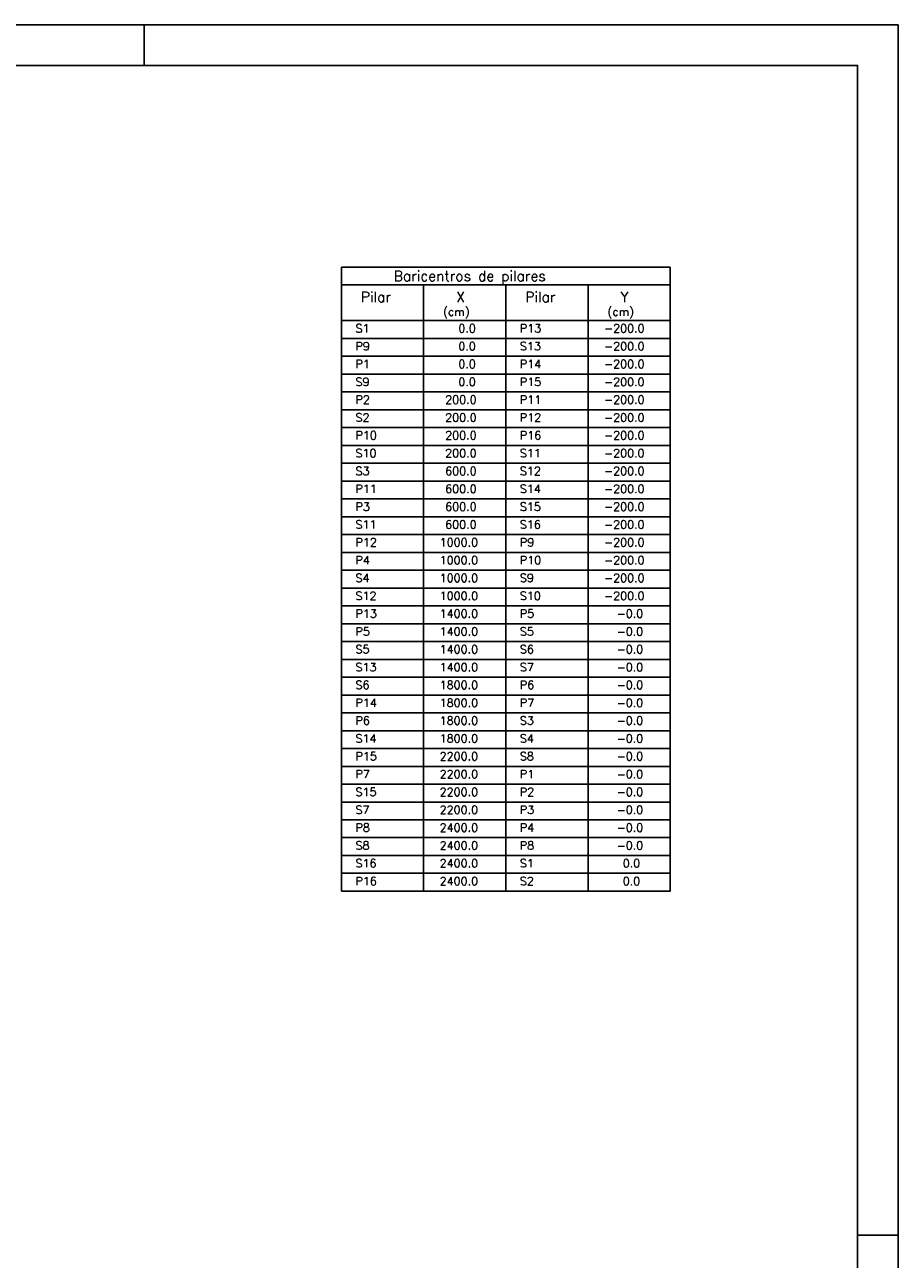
# Model space of a CAD drawing. Extents: x 0 to 84.1, y 0 to 59.4.
# Tile 6 of 6: x 62.7 to 84.1, y 29.1 to 59.4. Entities that reach past the tile are written whole.
import ezdxf

# ---------------------------------------------------------------- set-up
doc = ezdxf.new("R2010")
doc.units = 0
doc.header["$MEASUREMENT"] = 0
doc.layers.add('1', color=1, linetype='CONTINUOUS')
doc.layers.add('2', color=2, linetype='CONTINUOUS')
doc.styles.get("Standard").update_dxf_attribs({"font": 'ROMANS.SHX'})

msp = doc.modelspace()

# ---------------------------------------------------------------- linework, layer by layer
at = {"layer": '1', "linetype": 'Continuous'}
for p, q in [((70.442, 53.452), (70.442, 52.14)), ((70.442, 53.452), (78.507, 53.452)), ((78.507, 53.015), (78.507, 53.452)), ((70.442, 53.015), (78.507, 53.015)), ((72.458, 52.14), (72.458, 53.015)), ((74.474, 52.14), (74.474, 53.015)), ((76.49, 52.14), (76.49, 53.015)), ((78.507, 52.14), (78.507, 53.015)), ((70.442, 52.14), (74.474, 52.14)), ((70.442, 51.702), (70.442, 52.14)), ((70.442, 52.14), (70.442, 51.74)), ((72.458, 52.14), (72.458, 51.702)), ((74.474, 52.14), (78.507, 52.14)), ((74.474, 52.14), (74.474, 51.702)), ((76.49, 52.14), (76.49, 51.702)), ((78.507, 52.14), (78.507, 51.702)), ((70.442, 51.702), (78.507, 51.702)), ((70.442, 51.265), (70.442, 51.702)), ((70.442, 51.702), (70.442, 51.302)), ((72.458, 51.702), (72.458, 51.265)), ((74.474, 51.702), (74.474, 51.265)), ((76.49, 51.702), (76.49, 51.265)), ((78.507, 51.702), (78.507, 51.265)), ((70.442, 51.265), (78.507, 51.265)), ((70.442, 50.827), (70.442, 51.265)), ((70.442, 51.265), (70.442, 50.865)), ((72.458, 51.265), (72.458, 50.827)), ((74.474, 51.265), (74.474, 50.827)), ((76.49, 51.265), (76.49, 50.827)), ((78.507, 51.265), (78.507, 50.827)), ((70.442, 50.827), (78.507, 50.827)), ((70.442, 50.39), (70.442, 50.827)), ((70.442, 50.827), (70.442, 50.427)), ((72.458, 50.827), (72.458, 50.39)), ((74.474, 50.827), (74.474, 50.39)), ((76.49, 50.827), (76.49, 50.39)), ((78.507, 50.827), (78.507, 50.39)), ((70.442, 50.39), (78.507, 50.39)), ((70.442, 49.952), (70.442, 50.39)), ((70.442, 50.39), (70.442, 49.99)), ((72.458, 50.39), (72.458, 49.952)), ((74.474, 50.39), (74.474, 49.952)), ((76.49, 50.39), (76.49, 49.952)), ((78.507, 50.39), (78.507, 49.952)), ((70.442, 49.952), (78.507, 49.952)), ((70.442, 49.515), (70.442, 49.952)), ((70.442, 49.952), (70.442, 49.552)), ((72.458, 49.952), (72.458, 49.515)), ((74.474, 49.952), (74.474, 49.515)), ((76.49, 49.952), (76.49, 49.515)), ((78.507, 49.952), (78.507, 49.515)), ((70.442, 49.515), (78.507, 49.515)), ((70.442, 49.077), (70.442, 49.515)), ((70.442, 49.515), (70.442, 49.115)), ((72.458, 49.515), (72.458, 49.077)), ((74.474, 49.515), (74.474, 49.077)), ((76.49, 49.515), (76.49, 49.077)), ((78.507, 49.515), (78.507, 49.077)), ((70.442, 49.077), (78.507, 49.077)), ((70.442, 48.64), (70.442, 49.077)), ((70.442, 49.077), (70.442, 48.677)), ((72.458, 49.077), (72.458, 48.64)), ((74.474, 49.077), (74.474, 48.64)), ((76.49, 49.077), (76.49, 48.64)), ((78.507, 49.077), (78.507, 48.64)), ((70.442, 48.64), (78.507, 48.64)), ((70.442, 48.202), (70.442, 48.64)), ((70.442, 48.64), (70.442, 48.24)), ((72.458, 48.64), (72.458, 48.202)), ((74.474, 48.64), (74.474, 48.202)), ((76.49, 48.64), (76.49, 48.202)), ((78.507, 48.64), (78.507, 48.202)), ((70.442, 48.202), (78.507, 48.202)), ((70.442, 47.765), (70.442, 48.202)), ((70.442, 48.202), (70.442, 47.802)), ((72.458, 48.202), (72.458, 47.765)), ((74.474, 48.202), (74.474, 47.765)), ((76.49, 48.202), (76.49, 47.765)), ((78.507, 48.202), (78.507, 47.765)), ((70.442, 47.765), (78.507, 47.765)), ((70.442, 47.327), (70.442, 47.765)), ((70.442, 47.765), (70.442, 47.365)), ((72.458, 47.765), (72.458, 47.327)), ((74.474, 47.765), (74.474, 47.327)), ((76.49, 47.765), (76.49, 47.327)), ((78.507, 47.765), (78.507, 47.327)), ((70.442, 47.327), (78.507, 47.327)), ((70.442, 46.89), (70.442, 47.327)), ((70.442, 47.327), (70.442, 46.927)), ((72.458, 47.327), (72.458, 46.89)), ((74.474, 47.327), (74.474, 46.89)), ((76.49, 47.327), (76.49, 46.89)), ((78.507, 47.327), (78.507, 46.89)), ((70.442, 46.89), (78.507, 46.89)), ((70.442, 46.452), (70.442, 46.89)), ((70.442, 46.89), (70.442, 46.49)), ((72.458, 46.89), (72.458, 46.452)), ((74.474, 46.89), (74.474, 46.452)), ((76.49, 46.89), (76.49, 46.452)), ((78.507, 46.89), (78.507, 46.452)), ((70.442, 46.452), (78.507, 46.452)), ((70.442, 46.015), (70.442, 46.452)), ((70.442, 46.452), (70.442, 46.052)), ((72.458, 46.452), (72.458, 46.015)), ((74.474, 46.452), (74.474, 46.015)), ((76.49, 46.452), (76.49, 46.015)), ((78.507, 46.452), (78.507, 46.015)), ((70.442, 46.015), (78.507, 46.015)), ((70.442, 45.577), (70.442, 46.015)), ((70.442, 46.015), (70.442, 45.615)), ((72.458, 46.015), (72.458, 45.577)), ((74.474, 46.015), (74.474, 45.577)), ((76.49, 46.015), (76.49, 45.577)), ((78.507, 46.015), (78.507, 45.577)), ((70.442, 45.577), (78.507, 45.577)), ((70.442, 45.14), (70.442, 45.577)), ((70.442, 45.577), (70.442, 45.177)), ((72.458, 45.577), (72.458, 45.14)), ((74.474, 45.577), (74.474, 45.14)), ((76.49, 45.577), (76.49, 45.14)), ((78.507, 45.577), (78.507, 45.14)), ((70.442, 45.14), (78.507, 45.14)), ((70.442, 44.702), (70.442, 45.14)), ((70.442, 45.14), (70.442, 44.74)), ((72.458, 45.14), (72.458, 44.702)), ((74.474, 45.14), (74.474, 44.702)), ((76.49, 45.14), (76.49, 44.702)), ((78.507, 45.14), (78.507, 44.702)), ((70.442, 44.702), (78.507, 44.702)), ((70.442, 44.265), (70.442, 44.702)), ((70.442, 44.702), (70.442, 44.302)), ((72.458, 44.702), (72.458, 44.265)), ((74.474, 44.702), (74.474, 44.265)), ((76.49, 44.702), (76.49, 44.265)), ((78.507, 44.702), (78.507, 44.265)), ((70.442, 44.265), (78.507, 44.265)), ((70.442, 43.827), (70.442, 44.265)), ((70.442, 44.265), (70.442, 43.865)), ((72.458, 44.265), (72.458, 43.827)), ((74.474, 44.265), (74.474, 43.827)), ((76.49, 44.265), (76.49, 43.827)), ((78.507, 44.265), (78.507, 43.827)), ((70.442, 43.827), (78.507, 43.827)), ((70.442, 43.39), (70.442, 43.827)), ((70.442, 43.827), (70.442, 43.427)), ((72.458, 43.827), (72.458, 43.39)), ((74.474, 43.827), (74.474, 43.39)), ((76.49, 43.827), (76.49, 43.39)), ((78.507, 43.827), (78.507, 43.39)), ((70.442, 43.39), (78.507, 43.39)), ((70.442, 42.952), (70.442, 43.39)), ((70.442, 43.39), (70.442, 42.99)), ((72.458, 43.39), (72.458, 42.952)), ((74.474, 43.39), (74.474, 42.952)), ((76.49, 43.39), (76.49, 42.952)), ((78.507, 43.39), (78.507, 42.952)), ((70.442, 42.952), (78.507, 42.952)), ((70.442, 42.515), (70.442, 42.952)), ((70.442, 42.952), (70.442, 42.552)), ((72.458, 42.952), (72.458, 42.515)), ((74.474, 42.952), (74.474, 42.515)), ((76.49, 42.952), (76.49, 42.515)), ((78.507, 42.952), (78.507, 42.515)), ((70.442, 42.515), (78.507, 42.515)), ((70.442, 42.077), (70.442, 42.515)), ((70.442, 42.515), (70.442, 42.115)), ((72.458, 42.515), (72.458, 42.077)), ((74.474, 42.515), (74.474, 42.077)), ((76.49, 42.515), (76.49, 42.077)), ((78.507, 42.515), (78.507, 42.077)), ((70.442, 42.077), (78.507, 42.077)), ((70.442, 41.64), (70.442, 42.077)), ((70.442, 42.077), (70.442, 41.677)), ((72.458, 42.077), (72.458, 41.64)), ((74.474, 42.077), (74.474, 41.64)), ((76.49, 42.077), (76.49, 41.64)), ((78.507, 42.077), (78.507, 41.64)), ((70.442, 41.64), (78.507, 41.64)), ((70.442, 41.202), (70.442, 41.64)), ((70.442, 41.64), (70.442, 41.24)), ((72.458, 41.64), (72.458, 41.202)), ((74.474, 41.64), (74.474, 41.202)), ((76.49, 41.64), (76.49, 41.202)), ((78.507, 41.64), (78.507, 41.202)), ((70.442, 41.202), (78.507, 41.202)), ((70.442, 40.765), (70.442, 41.202)), ((70.442, 41.202), (70.442, 40.802)), ((72.458, 41.202), (72.458, 40.765)), ((74.474, 41.202), (74.474, 40.765)), ((76.49, 41.202), (76.49, 40.765)), ((78.507, 41.202), (78.507, 40.765)), ((70.442, 40.765), (78.507, 40.765)), ((70.442, 40.327), (70.442, 40.765)), ((70.442, 40.765), (70.442, 40.365)), ((72.458, 40.765), (72.458, 40.327)), ((74.474, 40.765), (74.474, 40.327)), ((76.49, 40.765), (76.49, 40.327)), ((78.507, 40.765), (78.507, 40.327)), ((70.442, 40.327), (78.507, 40.327)), ((70.442, 39.89), (70.442, 40.327)), ((70.442, 40.327), (70.442, 39.927)), ((72.458, 40.327), (72.458, 39.89)), ((74.474, 40.327), (74.474, 39.89)), ((76.49, 40.327), (76.49, 39.89)), ((78.507, 40.327), (78.507, 39.89)), ((70.442, 39.89), (78.507, 39.89)), ((70.442, 39.452), (70.442, 39.89)), ((70.442, 39.89), (70.442, 39.49)), ((72.458, 39.89), (72.458, 39.452)), ((74.474, 39.89), (74.474, 39.452)), ((76.49, 39.89), (76.49, 39.452)), ((78.507, 39.89), (78.507, 39.452)), ((70.442, 39.452), (78.507, 39.452)), ((70.442, 39.015), (70.442, 39.452)), ((70.442, 39.452), (70.442, 39.052)), ((72.458, 39.452), (72.458, 39.015)), ((74.474, 39.452), (74.474, 39.015)), ((76.49, 39.452), (76.49, 39.015)), ((78.507, 39.452), (78.507, 39.015)), ((70.442, 39.015), (78.507, 39.015)), ((70.442, 38.577), (70.442, 39.015)), ((70.442, 39.015), (70.442, 38.615)), ((72.458, 39.015), (72.458, 38.577)), ((74.474, 39.015), (74.474, 38.577)), ((76.49, 39.015), (76.49, 38.577)), ((78.507, 39.015), (78.507, 38.577)), ((70.442, 38.577), (78.507, 38.577)), ((70.442, 38.14), (70.442, 38.577)), ((70.442, 38.577), (70.442, 38.177)), ((72.458, 38.577), (72.458, 38.14)), ((74.474, 38.577), (74.474, 38.14)), ((76.49, 38.577), (76.49, 38.14)), ((78.507, 38.577), (78.507, 38.14)), ((70.442, 38.14), (78.507, 38.14))]:
    msp.add_line(p, q, dxfattribs=at)
at = {"layer": '2', "linetype": 'Continuous'}
for p, q in [((84.1, 59.4), (0, 59.4)), ((65.6, 58.4), (65.6, 59.4)), ((84.1, 0), (84.1, 59.4)), ((84.1, 29.7), (83.1, 29.7))]:
    msp.add_line(p, q, dxfattribs=at)
msp.add_lwpolyline([(83.1, 1), (2.5, 1), (2.5, 58.4), (83.1, 58.4), (83.1, 1)], dxfattribs=at)

# ---------------------------------------------------------------- texts
at = {"layer": '1', "linetype": 'Continuous'}
for s, height, p in [('Baricentros de pilares', 0.25, (71.724, 53.109)), ('Pilar', 0.25, (70.919, 52.593)), ('X', 0.25, (73.253, 52.593)), ('Pilar', 0.25, (74.952, 52.593)), ('Y', 0.25, (77.285, 52.593)), ('(cm)', 0.2, (72.934, 52.257)), ('(cm)', 0.2, (76.967, 52.257)), ('S1', 0.2, (70.787, 51.849)), ('    0.0', 0.2, (72.713, 51.849)), ('P13', 0.2, (74.819, 51.849)), (' -200.0', 0.2, (76.745, 51.849)), ('P9', 0.2, (70.787, 51.411)), ('    0.0', 0.2, (72.713, 51.411)), ('S13', 0.2, (74.819, 51.411)), (' -200.0', 0.2, (76.745, 51.411)), ('P1', 0.2, (70.787, 50.974)), ('    0.0', 0.2, (72.713, 50.974)), ('P14', 0.2, (74.819, 50.974)), (' -200.0', 0.2, (76.745, 50.974)), ('S9', 0.2, (70.787, 50.536)), ('    0.0', 0.2, (72.713, 50.536)), ('P15', 0.2, (74.819, 50.536)), (' -200.0', 0.2, (76.745, 50.536)), ('P2', 0.2, (70.787, 50.099)), ('  200.0', 0.2, (72.713, 50.099)), ('P11', 0.2, (74.819, 50.099)), (' -200.0', 0.2, (76.745, 50.099)), ('S2', 0.2, (70.787, 49.661)), ('  200.0', 0.2, (72.713, 49.661)), ('P12', 0.2, (74.819, 49.661)), (' -200.0', 0.2, (76.745, 49.661)), ('P10', 0.2, (70.787, 49.224)), ('  200.0', 0.2, (72.713, 49.224)), ('P16', 0.2, (74.819, 49.224)), (' -200.0', 0.2, (76.745, 49.224)), ('S10', 0.2, (70.787, 48.786)), ('  200.0', 0.2, (72.713, 48.786)), ('S11', 0.2, (74.819, 48.786)), (' -200.0', 0.2, (76.745, 48.786)), ('S3', 0.2, (70.787, 48.349)), ('  600.0', 0.2, (72.713, 48.349)), ('S12', 0.2, (74.819, 48.349)), (' -200.0', 0.2, (76.745, 48.349)), ('P11', 0.2, (70.787, 47.911)), ('  600.0', 0.2, (72.713, 47.911)), ('S14', 0.2, (74.819, 47.911)), (' -200.0', 0.2, (76.745, 47.911)), ('P3', 0.2, (70.787, 47.474)), ('  600.0', 0.2, (72.713, 47.474)), ('S15', 0.2, (74.819, 47.474)), (' -200.0', 0.2, (76.745, 47.474)), ('S11', 0.2, (70.787, 47.036)), ('  600.0', 0.2, (72.713, 47.036)), ('S16', 0.2, (74.819, 47.036)), (' -200.0', 0.2, (76.745, 47.036)), ('P12', 0.2, (70.787, 46.599)), (' 1000.0', 0.2, (72.713, 46.599)), ('P9', 0.2, (74.819, 46.599)), (' -200.0', 0.2, (76.745, 46.599)), ('P4', 0.2, (70.787, 46.161)), (' 1000.0', 0.2, (72.713, 46.161)), ('P10', 0.2, (74.819, 46.161)), (' -200.0', 0.2, (76.745, 46.161)), ('S4', 0.2, (70.787, 45.724)), (' 1000.0', 0.2, (72.713, 45.724)), ('S9', 0.2, (74.819, 45.724)), (' -200.0', 0.2, (76.745, 45.724)), ('S12', 0.2, (70.787, 45.286)), (' 1000.0', 0.2, (72.713, 45.286)), ('S10', 0.2, (74.819, 45.286)), (' -200.0', 0.2, (76.745, 45.286)), ('P13', 0.2, (70.787, 44.849)), (' 1400.0', 0.2, (72.713, 44.849)), ('P5', 0.2, (74.819, 44.849)), ('   -0.0', 0.2, (76.745, 44.849)), ('P5', 0.2, (70.787, 44.411)), (' 1400.0', 0.2, (72.713, 44.411)), ('S5', 0.2, (74.819, 44.411)), ('   -0.0', 0.2, (76.745, 44.411)), ('S5', 0.2, (70.787, 43.974)), (' 1400.0', 0.2, (72.713, 43.974)), ('S6', 0.2, (74.819, 43.974)), ('   -0.0', 0.2, (76.745, 43.974)), ('S13', 0.2, (70.787, 43.536)), (' 1400.0', 0.2, (72.713, 43.536)), ('S7', 0.2, (74.819, 43.536)), ('   -0.0', 0.2, (76.745, 43.536)), ('S6', 0.2, (70.787, 43.099)), (' 1800.0', 0.2, (72.713, 43.099)), ('P6', 0.2, (74.819, 43.099)), ('   -0.0', 0.2, (76.745, 43.099)), ('P14', 0.2, (70.787, 42.661)), (' 1800.0', 0.2, (72.713, 42.661)), ('P7', 0.2, (74.819, 42.661)), ('   -0.0', 0.2, (76.745, 42.661)), ('P6', 0.2, (70.787, 42.224)), (' 1800.0', 0.2, (72.713, 42.224)), ('S3', 0.2, (74.819, 42.224)), ('   -0.0', 0.2, (76.745, 42.224)), ('S14', 0.2, (70.787, 41.786)), (' 1800.0', 0.2, (72.713, 41.786)), ('S4', 0.2, (74.819, 41.786)), ('   -0.0', 0.2, (76.745, 41.786)), ('P15', 0.2, (70.787, 41.349)), (' 2200.0', 0.2, (72.713, 41.349)), ('S8', 0.2, (74.819, 41.349)), ('   -0.0', 0.2, (76.745, 41.349)), ('P7', 0.2, (70.787, 40.911)), (' 2200.0', 0.2, (72.713, 40.911)), ('P1', 0.2, (74.819, 40.911)), ('   -0.0', 0.2, (76.745, 40.911)), ('S15', 0.2, (70.787, 40.474)), (' 2200.0', 0.2, (72.713, 40.474)), ('P2', 0.2, (74.819, 40.474)), ('   -0.0', 0.2, (76.745, 40.474)), ('S7', 0.2, (70.787, 40.036)), (' 2200.0', 0.2, (72.713, 40.036)), ('P3', 0.2, (74.819, 40.036)), ('   -0.0', 0.2, (76.745, 40.036)), ('P8', 0.2, (70.787, 39.599)), (' 2400.0', 0.2, (72.713, 39.599)), ('P4', 0.2, (74.819, 39.599)), ('   -0.0', 0.2, (76.745, 39.599)), ('S8', 0.2, (70.787, 39.161)), (' 2400.0', 0.2, (72.713, 39.161)), ('P8', 0.2, (74.819, 39.161)), ('   -0.0', 0.2, (76.745, 39.161)), ('S16', 0.2, (70.787, 38.724)), (' 2400.0', 0.2, (72.713, 38.724)), ('S1', 0.2, (74.819, 38.724)), ('    0.0', 0.2, (76.745, 38.724)), ('P16', 0.2, (70.787, 38.286)), (' 2400.0', 0.2, (72.713, 38.286)), ('S2', 0.2, (74.819, 38.286)), ('    0.0', 0.2, (76.745, 38.286))]:
    msp.add_text(s, height=height, dxfattribs=at).set_placement(p)

doc.saveas('drawing.dxf')
